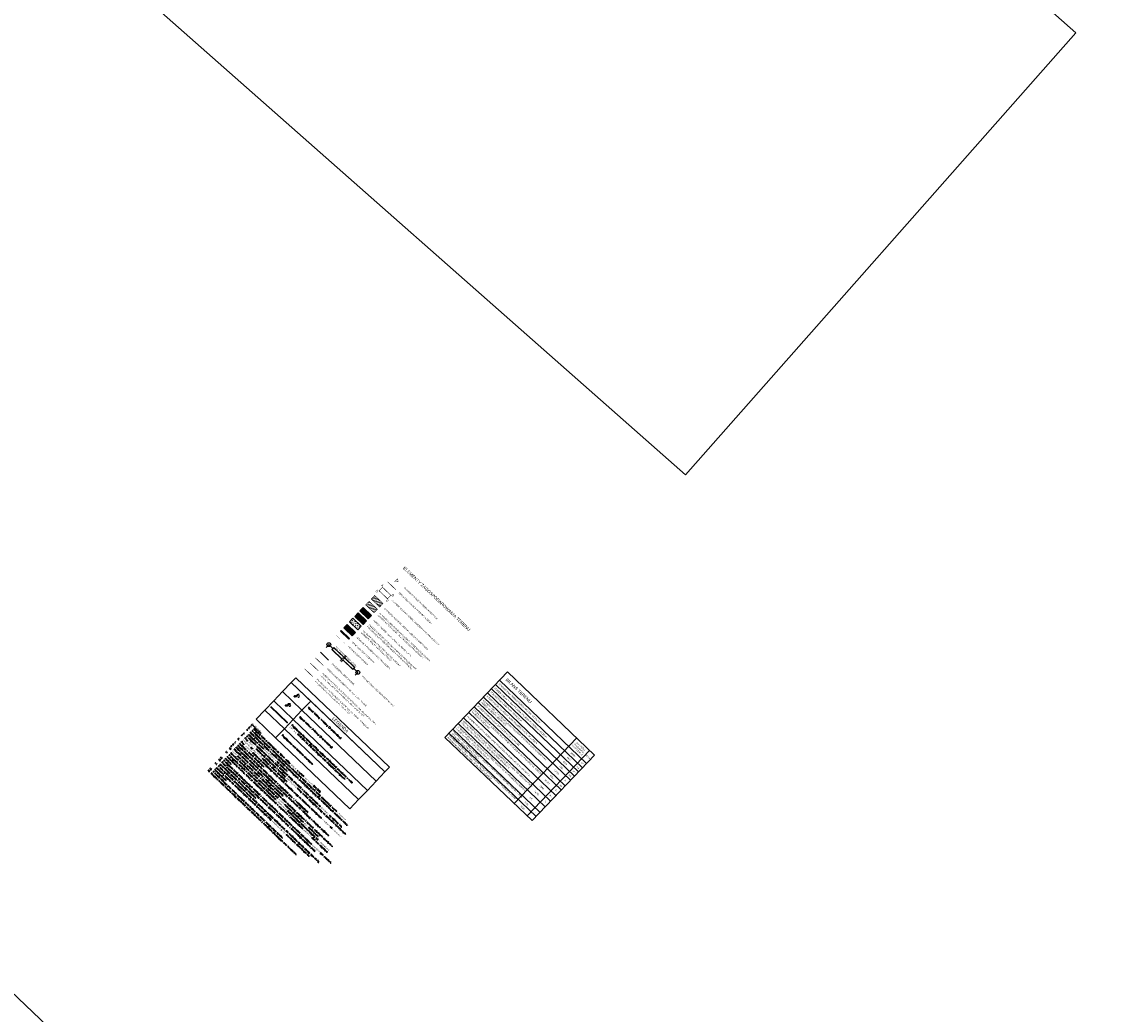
# Model space of a CAD drawing. Header units: metres. Extents: x 7426999 to 7429100, y 5539936 to 5541998.
# Tile 13 of 15: x 7427411 to 7427979, y 5540967 to 5541482. Entities that reach past the tile are written whole.
import ezdxf
from ezdxf.enums import TextEntityAlignment as Align
from ezdxf.lldxf.tags import DXFTag

# ---------------------------------------------------------------- set-up
doc = ezdxf.new("R2010")
doc.units = ezdxf.units.M
for name, pattern in [('DASHED', [0.75, 0.5, -0.25]), ('DASHED2', [0.375, 0.25, -0.125]), ('HIDDEN', [0.375, 0.25, -0.125])]:
    doc.linetypes.add(name, pattern=pattern)
doc.layers.get('0').update_dxf_attribs({"linetype": 'CONTINUOUS'})
for name, color, linetype, lineweight in [('__OPISY', 7, 'CONTINUOUS', 5), ('_arkusz', 250, 'CONTINUOUS', 18), ('_PZT_NAWIERZCHNIE_L', 7, 'CONTINUOUS', 9), ('A_boisko_L', 67, 'CONTINUOUS', 9), ('A_budynki istniejące_L', 252, 'CONTINUOUS', 70), ('A_drenaż', 6, 'DASHED', 9), ('A_granica terenu do wniosku o ULICP', 151, 'DASHED2', 40), ('A_mur oporowy', 2, 'CONTINUOUS', 9), ('A_ogrodzenie likwidacja', 1, 'KRZYZYKI', 20), ('A_teren podlegający przekształceniu', 1, 'DASHED2', 70), ('A_WYMIAROWANIE_drenaż', 4, 'CONTINUOUS', 0), ('E_gn_ogólne', 3, 'CONTINUOUS', 35), ('E_gn_typ', 1, 'CONTINUOUS', 25), ('E_kabel_nn', 1, 'eN_LINE', 35)]:
    doc.layers.add(name, color=color, linetype=linetype, lineweight=lineweight)
for name, color, linetype in [('__SANITARNE', 104, 'CONTINUOUS'), ('A_budynki istniejące_H', 252, 'CONTINUOUS'), ('A_inne obiekty infrastruktury boiska', 33, 'CONTINUOUS'), ('A_teren przekształcany na trawe naturalną', 170, 'CONTINUOUS'), ('PDF2_Images', 7, 'CONTINUOUS')]:
    doc.layers.add(name, color=color, linetype=linetype)
for name, color, linetype, lineweight, transparency in [('A_boisko_H', 67, 'CONTINUOUS', 9, 0.5), ('A_chodniki_H', 253, 'CONTINUOUS', 9, 0.3), ('A_tereny zielone', 63, 'CONTINUOUS', 9, 0.7)]:
    doc.layers.add(name, color=color, linetype=linetype, lineweight=lineweight, transparency=transparency)
for name, color, linetype, lineweight, true_color in [('A_ogrodzenie_projektowane', 7, 'DASHED2', 9, 0xed840c), ('A_piłkochwyty nowoprojektowane', 7, 'DASHED2', 9, 0x1384f3), ('A_piłkochwyty wymiana', 7, 'DASHED2', 9, 0xed84ff)]:
    doc.layers.add(name, color=color, linetype=linetype, lineweight=lineweight, true_color=true_color)
doc.styles.add('Arial', font='arial.ttf')
doc.styles.add('ARIAL 500', font='arial.ttf', dxfattribs={"height": 0.8})
doc.styles.add('GN_atrybuty', font='simplex.shx', dxfattribs={"width": 0.8})
doc.linetypes.add('eN_LINE', pattern='A,0.2,-0.2,["eN",Standard,S=0.1,R=0,X=-0.1,Y=-0.05],-0.2', length=0.6)
tags = doc.linetypes.add('KRZYZYKI', pattern='A,0,-5.08,["X",Standard,S=2.54,R=0,X=-2.54,Y=-1.27],-5.08', length=10.16).pattern_tags.tags
tags[6] = DXFTag(74, 10)
picture_1 = doc.add_image_def('image1.png', size_in_pixel=(7064, 4808))
pattern_1 = [(10.33289, (7427118.9615, 5541381.5784), (-0.1423725, 0.7808772), [])]

# ---------------------------------------------------------------- blocks, each defined once
blk = doc.blocks.new('*T8')
at = {"layer": '__OPISY', "color": 0, "linetype": 'ByBlock', "lineweight": -2, "transparency": 16777216}
for p, q in [((0, 0), (-32.45, -34)), ((0, 0), (45.28, -43.22)), ((-4.14, -4.34), (41.14, -47.56)), ((-10.36, -10.85), (34.93, -54.07)), ((-8.29, -8.68), (37, -51.9)), ((-6.21, -6.51), (39.07, -49.73)), ((-15.19, -15.91), (30.09, -59.14)), ((-12.43, -13.02), (32.85, -56.24)), ((-20.02, -20.98), (25.26, -64.2)), ((-17.26, -18.08), (28.02, -61.31)), ((-25.55, -26.76), (19.74, -69.99)), ((-22.79, -23.87), (22.5, -67.09)), ((-32.45, -34), (12.83, -77.22)), ((-30.38, -31.83), (14.9, -75.05)), ((-28.31, -29.66), (16.97, -72.88)), ((36.01, -34.37), (3.56, -68.37)), ((42.67, -40.73), (10.22, -74.73)), ((45.28, -43.22), (12.83, -77.22))]:
    blk.add_line(p, q, dxfattribs=at)
at = {"layer": '__OPISY', "transparency": 16777216, "char_height": 0.8, "width": 47.7825, "attachment_point": 4, "rotation": 316.3329, "style": 'ARIAL 500'}
for s, insert in [('{\\fCentury Gothic|b0|i0|c238|p34;POWIERZCHNIA ZABUDOWY ISTNIEJĄCA}', (-8.6, -10.46)), ('{\\fCentury Gothic|b0|i0|c238|p34;POWIERZCHNIA TERENU PRZEZNACZONEGO DO PRZEKSZTAŁCENIA}', (-6.53, -8.29)), ('{\\fCentury Gothic|b0|i0|c238|p34;POWIERZCHNIA TERENU OBJĘTA WNIOSKIEM O ULiCP}', (-4.46, -6.12)), ('{\\fCentury Gothic|b0|i0|c238|p34;WSKAŹNIK WIELKOŚCI POWIERZCHNI ZABUDOWY W STOSUNKU DO POWIERZCHNI TERENU OBJĘTEGO WNIOSKIEM}', (-13.09, -15.16)), ('{\\fCentury Gothic|b0|i0|c238|p34;POWIERZCHNIA ZABUDOWY (STAN PROJEKTOWANY) - BEZ ZMIAN}', (-10.67, -12.63)), ('{\\fCentury Gothic|b0|i0|c238|p34;UDZIAŁ POWIERZCHNI BIOLOGICZNIE CZYNNEJ W STOSUNKU DO POWIERZCHNI TERENU OBJĘTEGO WNIOSKIEM}', (-17.92, -20.22)), ('{\\fCentury Gothic|b0|i0|c238|p34;POWIERZCHNIA BIOLOGICZNIE CZYNNA (PBC) ŁĄCZNIE}', (-15.5, -17.69)), ('{\\fCentury Gothic|b0|i0|c238|p34;POWIERZCHNIA BOISKA TRENINGOWEGO PRZEZNACZONEGO DO PRZEKSZTAŁCENIA NA TRAWĘ SZTUCZNĄ - STAN PROJEKTOWANY }', (-26.2, -28.9)), ('{\\fCentury Gothic|b0|i0|c238|p34;UDZIAŁ POWIERZCHNI UTWARDZONEJ ORAZ POWIERZCHNI ELEMENTÓW TERENOWYCH W STOSUNKU DO POWIERZCHNI TERENU OBJĘTEGO WNIOSKIEM}', (-23.44, -26.01)), ('{\\fCentury Gothic|b0|i0|c238|p34;POWIERZCHNIA UTWARDZONA ORAZ POWIERZCHNIA ELEMENTÓW TERENOWYCH}', (-20.68, -23.11)), ('{\\fCentury Gothic|b0|i0|c238|p34;POWIERZCHNIA BOISKA I PARKINGU PRZEZNACZONA DO PRZEKSZTAŁCENIA NA TRAWĘ NATURALNĄ (WLICZONĄ DO PBC) - STAN PROJEKTOWANY }', (-30.69, -33.6)), ('{\\fCentury Gothic|b0|i0|c238|p34;POWIERZCHNIA BOISKA LIGOWEGO PRZEZNACZONEGO DO PRZEKSZTAŁCENIA NA TRAWĘ SZTUCZNĄ - STAN PROJEKTOWANY }', (-28.62, -31.43))]:
    blk.add_mtext(s, dxfattribs=dict(at, insert=insert))
at = {"layer": '__OPISY', "color": 0, "transparency": 16777216, "char_height": 0.8, "attachment_point": 5, "rotation": 316.3329, "style": 'ARIAL 500'}
for s, insert, width in [('{\\fCentury Gothic|b0|i0|c238|p34;\\W1;\\C256;WARTOŚCI OTRZYMANE W\\~PROJEKCIE}', (37.27, -39.72), 8.9118), ('8847', (32.09, -45.15), 8.9118), ('23583', (34.16, -42.98), 8.9118), ('{\\fCentury Gothic|b0|i0|c238|p34;\\W1;\\C256;JEDN.}', (41.91, -44.15), 3.3056), ('13.8%', (25.53, -52.02), 8.9118), ('3256', (27.95, -49.49), 8.9118), ('3256', (30.02, -47.32), 8.9118), ('{\\fCentury Gothic|b0|i0|c238|p34;\\W1;\\C256;m2}', (36.73, -49.57), 3.3056), ('{\\fCentury Gothic|b0|i0|c238|p34;\\W1;\\C256;m2}', (38.8, -47.4), 3.3056), ('40.3%', (20.7, -57.08), 8.9118), ('9509', (23.12, -54.55), 8.9118), ('{\\fCentury Gothic|b0|i0|c238|p34;\\W1;\\C256;%}', (30.17, -56.45), 3.3056), ('{\\fCentury Gothic|b0|i0|c238|p34;\\W1;\\C256;m2}', (32.59, -53.91), 3.3056), ('{\\fCentury Gothic|b0|i0|c238|p34;\\W1;\\C256;m2}', (34.66, -51.74), 3.3056), ('12.7%', (15.18, -62.87), 8.9118), ('2989', (17.94, -59.98), 8.9118), ('{\\fCentury Gothic|b0|i0|c238|p34;\\W1;\\C256;%}', (25.34, -61.51), 3.3056), ('{\\fCentury Gothic|b0|i0|c238|p34;\\W1;\\C256;m2}', (27.75, -58.98), 3.3056), ('7480', (10, -68.3), 8.9118), ('341', (12.41, -65.76), 8.9118), ('{\\fCentury Gothic|b0|i0|c238|p34;\\W1;\\C256;%}', (19.81, -67.3), 3.3056), ('{\\fCentury Gothic|b0|i0|c238|p34;\\W1;\\C256;m2}', (22.57, -64.4), 3.3056), ('1026', (7.93, -70.47), 8.9118), ('-', (14.63, -72.72), 3.3056), ('-', (17.05, -70.19), 3.3056)]:
    blk.add_mtext(s, dxfattribs=dict(at, insert=insert, width=width))
blk = doc.blocks.new('633_ORZEŁ MAPA DO CELÓW PROJEKTOWYCH1')
at = {"layer": 'PDF2_Images'}
image = blk.add_image(picture_1, insert=(0, 0), size_in_units=(35.32, 24.04), dxfattribs=at)
image.dxf.flags = 15
blk = doc.blocks.new('WYPUST KABLOWY')
blk.add_line((1.14, 1.71, -0.01), (0.17, 1.87, -0.01))
blk.add_circle((0, 0), 0.311)
blk.add_open_spline([(0.18, 0.25, 0.01), (0.39, 0.48, 0.03), (1.25, 0.93, -0.02), (0.06, 2.48, -0.02), (1.2, 2.99, 0.06), (1.45, 3.35)], degree=3, knots=[0.089127, 0.089127, 0.089127, 0.089127, 0.985087, 2.468947, 3.784731, 3.784731, 3.784731, 3.784731])
at = {"layer": 'E_gn_typ', "style": 'GN_atrybuty', "width": 0.9, "flags": 8}
blk.add_attdef('ILOŚĆ_ŻYŁ', text='', height=1.25, dxfattribs=at).set_placement((1.57, 1.42, -0.1), align=Align.MIDDLE_LEFT)

msp = doc.modelspace()

# ---------------------------------------------------------------- hatches: boundary and pattern name
at = {"layer": 'A_boisko_H'}
h = msp.add_hatch(dxfattribs=at)
h.set_pattern_fill('SITEWORK_GRASS', color=256, angle=9, pattern_type=2)
h.set_pattern_definition([(55.33289, (7427118.9615, 5541381.5784), (-0.1793669, 0.9837822), [0.1875, -1.2267136]), (10.33289, (7427118.9615, 5541381.5784), (-0.179367, 0.9837822), [0.1875, -0.8125]), (100.33289, (7427118.9615, 5541381.5784), (-0.9837822, -0.179367), [0.1875, -0.8125])])
h.paths.add_polyline_path([(7427583.351, 5541172.528), (7427587.692, 5541168.385), (7427585.957, 5541166.568), (7427581.617, 5541170.711)])
at = {"layer": 'A_budynki istniejące_H', "linetype": 'Continuous', "lineweight": 0, "ltscale": 0.2}
h = msp.add_hatch(dxfattribs=at)
h.set_pattern_fill('ANSI31', color=256, scale=0.25, angle=9)
h.set_pattern_definition(pattern_1)
h.paths.add_polyline_path([(7427594.642, 5541184.356), (7427598.982, 5541180.214), (7427597.248, 5541178.397), (7427592.908, 5541182.539)])
at = {"layer": 'A_chodniki_H'}
h = msp.add_hatch(dxfattribs=at)
h.set_pattern_fill('GENERAL_HEXAGON', color=256, scale=1.5, angle=-61.16637, pattern_type=2)
h.set_pattern_definition([(255.16652, (7427276.25563, 5541322.8011), (0.31393657, -0.0831419), [0.1875, -0.375]), (15.16652, (7427276.25563, 5541322.8011), (-0.08496528, 0.313448), [0.1875, -0.375]), (315.16652, (7427276.20763, 5541322.61985), (0.2289713, 0.2303061), [0.1875, -0.375])])
h.paths.add_polyline_path([(7427580.305, 5541169.337), (7427584.646, 5541165.194), (7427582.911, 5541163.377), (7427578.571, 5541167.52)])
at = {"layer": 'A_inne obiekty infrastruktury boiska', "linetype": 'Continuous', "lineweight": 0, "ltscale": 0.2}
h = msp.add_hatch(dxfattribs=at)
h.set_pattern_fill('ANSI31', color=256, scale=0.25, angle=9)
h.set_pattern_definition(pattern_1)
h.paths.add_polyline_path([(7427591.74, 5541181.316), (7427596.081, 5541177.174), (7427594.346, 5541175.357), (7427590.006, 5541179.5)])
at = {"layer": 'A_mur oporowy'}
h = msp.add_hatch(dxfattribs=at)
h.set_pattern_fill('ANSI31', color=256, scale=0.1, angle=-61.16637)
h.set_pattern_definition([(1.3328862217, (-1010534.01853, 9368323.30618), (-0.007385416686, 0.317414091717), [])])
h.paths.add_polyline_path([(7427577.239, 5541166.124), (7427581.579, 5541161.981), (7427581.277, 5541161.664), (7427576.937, 5541165.807)])
at = {"layer": 'A_teren przekształcany na trawe naturalną'}
h = msp.add_hatch(dxfattribs=at)
h.set_pattern_fill('ANSI31', color=256, scale=0.25, angle=9)
h.set_pattern_definition(pattern_1)
h.paths.add_polyline_path([(7427586.008, 5541175.311), (7427590.349, 5541171.169), (7427588.614, 5541169.352), (7427584.274, 5541173.494)])
at = {"layer": 'A_tereny zielone'}
h = msp.add_hatch(color=55, dxfattribs=at)
h.set_gradient(color1=(153, 155, 55), color2=(153, 155, 55))
h.paths.add_polyline_path([(7427586.008, 5541175.311), (7427590.349, 5541171.169), (7427588.614, 5541169.352), (7427584.274, 5541173.494)])
h = msp.add_hatch(color=55, dxfattribs=at)
h.set_gradient(color1=(153, 155, 55), color2=(153, 155, 55))
h.paths.add_polyline_path([(7427588.763, 5541178.197), (7427593.103, 5541174.054), (7427591.369, 5541172.237), (7427587.028, 5541176.38)])

# ---------------------------------------------------------------- linework, layer by layer
at = {"layer": '__OPISY', "const_width": 0.1}
for points in [[(7427606.592, 5541193.29), (7427606.96, 5541191.383), (7427605.038, 5541191.662)], [(7427606.469, 5541192.871), (7427606.71, 5541191.621), (7427605.45, 5541191.804)]]:
    msp.add_lwpolyline(points, close=True, dxfattribs=at)
at = {"layer": '__OPISY'}
for points in [[(7427586.008, 5541175.311), (7427590.349, 5541171.169), (7427588.614, 5541169.352), (7427584.274, 5541173.494)], [(7427588.763, 5541178.197), (7427593.103, 5541174.054), (7427591.369, 5541172.237), (7427587.028, 5541176.38)]]:
    msp.add_lwpolyline(points, close=True, dxfattribs=at)
at = {"layer": '__OPISY', "elevation": 0}
for points in [[(7427551.318, 5541139.199), (7427600.025, 5541092.707), (7427602.324, 5541095.115), (7427553.617, 5541141.608)], [(7427546.756, 5541134.419), (7427556.883, 5541124.753), (7427561.445, 5541129.532), (7427551.318, 5541139.199)], [(7427537.631, 5541124.86), (7427547.758, 5541115.193), (7427552.321, 5541119.973), (7427542.193, 5541129.639)], [(7427542.193, 5541129.639), (7427552.321, 5541119.973), (7427556.883, 5541124.753), (7427546.756, 5541134.419)], [(7427595.463, 5541087.927), (7427556.883, 5541124.753), (7427561.445, 5541129.532), (7427600.025, 5541092.707)], [(7427533.069, 5541120.08), (7427543.196, 5541110.414), (7427547.758, 5541115.193), (7427537.631, 5541124.86)], [(7427590.901, 5541083.147), (7427552.321, 5541119.973), (7427556.883, 5541124.753), (7427595.463, 5541087.927)], [(7427586.338, 5541078.368), (7427547.758, 5541115.193), (7427552.321, 5541119.973), (7427590.901, 5541083.147)], [(7427581.776, 5541073.588), (7427543.196, 5541110.414), (7427547.758, 5541115.193), (7427586.338, 5541078.368)]]:
    msp.add_lwpolyline(points, close=True, dxfattribs=at)
at = {"layer": '__SANITARNE'}
for p, q in [((7427569.503, 5541157.444), (7427570.848, 5541158.853)), ((7427570.848, 5541158.853), (7427572.967, 5541156.83)), ((7427585.942, 5541144.445), (7427583.824, 5541146.467)), ((7427584.597, 5541143.036), (7427585.942, 5541144.445))]:
    msp.add_line(p, q, dxfattribs=at)
for points in [[(7427577.663, 5541151.31), (7427572.449, 5541156.288), (7427573.484, 5541157.373), (7427578.699, 5541152.395)], [(7427577.732, 5541151.383), (7427572.59, 5541156.291), (7427573.488, 5541157.232), (7427578.63, 5541152.323)], [(7427578.091, 5541150.902), (7427583.306, 5541145.924), (7427584.342, 5541147.01), (7427579.127, 5541151.987)], [(7427578.16, 5541150.974), (7427583.303, 5541146.066), (7427584.2, 5541147.006), (7427579.058, 5541151.915)]]:
    msp.add_lwpolyline(points, dxfattribs=at)
at = {"layer": '__SANITARNE', "linetype": 'DASHED'}
for points in [[(7427579.515, 5541153.25), (7427576.758, 5541150.362)], [(7427579.943, 5541152.842), (7427577.186, 5541149.954)]]:
    msp.add_lwpolyline(points, dxfattribs=at)
at = {"layer": '__SANITARNE'}
for centre in [(7427570.848, 5541158.853), (7427585.942, 5541144.445)]:
    msp.add_circle(centre, 1, dxfattribs=at)
at = {"layer": '_arkusz'}
msp.add_lwpolyline([(7427601.289, 5541997.871), (7429100.423, 5540566.913), (7428498.118, 5539935.912), (7426998.984, 5541366.87)], close=True, dxfattribs=at)
at = {"layer": '_PZT_NAWIERZCHNIE_L'}
msp.add_lwpolyline([(7427580.305, 5541169.337), (7427584.646, 5541165.194), (7427582.911, 5541163.377), (7427578.571, 5541167.52)], close=True, dxfattribs=at)
at = {"layer": 'A_boisko_L'}
msp.add_lwpolyline([(7427583.351, 5541172.528), (7427587.692, 5541168.385), (7427585.957, 5541166.568), (7427581.617, 5541170.711)], close=True, dxfattribs=at)
at = {"layer": 'A_budynki istniejące_L', "ltscale": 0.2, "const_width": 0.3, "flags": 128}
msp.add_lwpolyline([(7427594.657, 5541184.372), (7427598.998, 5541180.23), (7427597.263, 5541178.413), (7427592.923, 5541182.555), (7427594.657, 5541184.372)], close=True, dxfattribs=at)
at = {"layer": 'A_drenaż', "ltscale": 3, "const_width": 0.06, "flags": 128}
msp.add_lwpolyline([(7427574.81, 5541163.579), (7427579.055, 5541159.527)], dxfattribs=at)
at = {"layer": 'A_granica terenu do wniosku o ULICP', "ltscale": 5, "const_width": 0.3, "flags": 128}
msp.add_lwpolyline([(7427598.73, 5541188.639), (7427603.07, 5541184.496), (7427601.335, 5541182.679), (7427596.995, 5541186.822), (7427598.73, 5541188.639)], close=True, dxfattribs=at)
at = {"layer": 'A_inne obiekty infrastruktury boiska', "ltscale": 0.2, "const_width": 0.3, "flags": 128}
msp.add_lwpolyline([(7427591.756, 5541181.333), (7427596.096, 5541177.19), (7427594.362, 5541175.373), (7427590.021, 5541179.516), (7427591.756, 5541181.333)], close=True, dxfattribs=at)
at = {"layer": 'A_mur oporowy'}
msp.add_lwpolyline([(7427577.239, 5541166.124), (7427581.579, 5541161.981), (7427581.277, 5541161.664), (7427576.937, 5541165.807)], close=True, dxfattribs=at)
at = {"layer": 'A_ogrodzenie likwidacja', "linetype": 'DASHED', "ltscale": 2, "const_width": 0.05, "elevation": 0}
msp.add_lwpolyline([(7427566.434, 5541154.944), (7427570.746, 5541150.828), (7427570.746, 5541150.828), (7427570.746, 5541150.828)], dxfattribs=at)
at = {"layer": 'A_ogrodzenie likwidacja', "linetype": 'KRZYZYKI', "ltscale": 0.25, "elevation": 0}
msp.add_lwpolyline([(7427566.434, 5541154.944), (7427570.746, 5541150.828), (7427570.746, 5541150.828), (7427570.746, 5541150.828)], dxfattribs=at)
at = {"layer": 'A_ogrodzenie_projektowane', "linetype": 'HIDDEN', "ltscale": 2, "const_width": 0.3, "flags": 128}
msp.add_lwpolyline([(7427563.799, 5541152.044), (7427568.044, 5541147.992)], dxfattribs=at)
at = {"layer": 'A_piłkochwyty nowoprojektowane', "linetype": 'HIDDEN', "ltscale": 2, "const_width": 0.3, "flags": 128}
msp.add_lwpolyline([(7427558.286, 5541146.268), (7427562.531, 5541142.216)], dxfattribs=at)
at = {"layer": 'A_piłkochwyty wymiana', "linetype": 'HIDDEN', "ltscale": 2, "const_width": 0.3, "flags": 128}
msp.add_lwpolyline([(7427561.161, 5541149.28), (7427565.406, 5541145.228)], dxfattribs=at)
at = {"layer": 'A_teren podlegający przekształceniu', "ltscale": 5, "const_width": 0.3}
msp.add_lwpolyline([(7427601.419, 5541191.456), (7427601.419, 5541191.456), (7427605.759, 5541187.313), (7427605.759, 5541187.313)], dxfattribs=at)
at = {"layer": 'E_kabel_nn', "ltscale": 5, "elevation": 0}
msp.add_lwpolyline([(7427540.555, 5541126.636), (7427549.25, 5541118.337), (7427549.25, 5541118.337), (7427549.25, 5541118.337)], dxfattribs=at)

# ---------------------------------------------------------------- block references
msp.add_blockref('*T8', (7427663.598, 5541144.654))
at = {"layer": 'A_WYMIAROWANIE_drenaż', "xscale": 12.74645746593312, "yscale": 12.74645746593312, "zscale": 12.74645746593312, "rotation": 138.5684207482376}
msp.add_blockref('633_ORZEŁ MAPA DO CELÓW PROJEKTOWYCH1', (7427958.927, 5541476.762), dxfattribs=at)
at = {"layer": 'E_gn_ogólne'}
ref = msp.add_blockref('WYPUST KABLOWY', (7427553.222, 5541131.981, 0), dxfattribs=dict(at, xscale=0.6599999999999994, yscale=0.6599999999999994, zscale=0.006600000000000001, rotation=316.408893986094))
ref.add_attrib('ILOŚĆ_ŻYŁ', '3', dxfattribs={"layer": 'E_gn_typ', "height": 0.9, "rotation": 316.4089, "style": 'GN_atrybuty', "width": 0.9, "flags": 8}).set_placement((7427554.98, 5541132.056, 0), align=Align.MIDDLE_LEFT)
ref = msp.add_blockref('WYPUST KABLOWY', (7427548.659, 5541127.201, 0), dxfattribs=dict(at, xscale=0.6599999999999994, yscale=0.6599999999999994, zscale=0.006600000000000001, rotation=316.408893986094))
ref.add_attrib('ILOŚĆ_ŻYŁ', '5', dxfattribs={"layer": 'E_gn_typ', "height": 0.9, "rotation": 316.4089, "style": 'GN_atrybuty', "width": 0.9, "flags": 8}).set_placement((7427550.418, 5541127.277, 0), align=Align.MIDDLE_LEFT)

# ---------------------------------------------------------------- texts
at = {"layer": '__OPISY', "style": 'ARIAL 500'}
msp.add_text('LEGENDA', height=1.6, rotation=316.33288, dxfattribs=at).set_placement((7427576.821, 5541117.157, 0), align=Align.MIDDLE_CENTER)
at = {"layer": '__OPISY', "char_height": 1.6, "attachment_point": 1, "rotation": 316.33289, "style": 'ARIAL 500'}
for s, insert in [('{\\fArial|b0|i0|c238|p39;ELEMENTY ZAGOSPODAROWANIA TERENU}', (7427610.341, 5541199.577)), ('{\\fArial|b0|i0|c238|p39;BILANS TERENU}', (7427663.641, 5541141.627))]:
    msp.add_mtext_dynamic_manual_height_columns(s, width=51.72448, gutter_width=12.5, heights=[0], dxfattribs=dict(at, insert=insert))
at = {"layer": '__OPISY', "char_height": 0.8, "attachment_point": 1, "rotation": 316.33289, "style": 'ARIAL 500'}
for s, insert, width in [('TEREN PODLEGAJĄCY PRZEKSZTAŁCENIU', (7427607.518, 5541186.202), 50), ('ISTNIEJĄCY WJAZD NA TEREN INWESTYCJI', (7427610.34, 5541188.806), 50), ('\\A1;A-S POWIERZCHNIA TERENU OBJĘTEGO WNIOSKIEM O ULICP', (7427604.002, 5541182.166), 43.59689), ('\\PISTNIEJĄCE ZABUDOWANIA NA DZIAŁCE STANOWIĄCE ELEMENTY INFRASTRUKTURY BOISK - BEZ INGERENCjI PROJEkTOWEJ', (7427598.495, 5541176.396), 45.40362), ('\\PISTNIEJĄCY BUDYNEK - BEZ INGERENCJI PROJEKTOWEJ', (7427600.928, 5541178.945), 50), ('OBSZAR ISTNIEJĄCEGO BOISKA I PARKINGU PRZEZNACZONY POD ZMIANĘ NA TEREN POROŚNIETY TRAWĄ NATURALNĄ', (7427591.994, 5541169.586), 34.8959), ('\\PTERENY ZIELONE - powierzchnia biologicznie czynna ', (7427595.122, 5541172.863), 50), ('TEREN PRZEZNACZONY POD BUDOWĘ BOISKA Z NAWIERZCHNIĄ ZE SZTUCZNEJ TRAWY', (7427588.948, 5541166.394), 31.98064), ('PROJEKTOWANY DRENAŻ', (7427581.204, 5541158.281), 50), ('ISTNIEJĄCY MUR OPOROWY', (7427583.311, 5541160.488), 50), ('\\PISTNIEJĄCA POWIERZCHNIA UTWARDZONA', (7427586.618, 5541163.954), 44.88601), ('OGRODZENIE PROJEKTOWANE, wys. 2,20m - 23,1mb', (7427570.193, 5541146.746), 50), ('OGRODZENIE LIKWIDOWANE', (7427572.753, 5541149.311), 50), ('PIŁKOCHYWTY NOWOPROJEKTOWANE wys. 6m, 148mb - szczegółowy opis piłkochwytów został zawarty w opisie do PZT ', (7427564.93, 5541141.232), 38.39013), ('PIŁKOCHYWTY PRZEZNACZONE DO WYMIANY, wys. docelowa 6m, 76mb - szczegółowy zakres wymiany opisany został w opisie do PZT', (7427567.805, 5541144.243), 38.47252), ('PROJEKTOWANY ZBIORNIK RETENCYJNY', (7427588.459, 5541142.735), 50)]:
    msp.add_mtext(s, dxfattribs=dict(at, insert=insert, width=width))
at = {"layer": '__OPISY', "linetype": 'Continuous', "ltscale": 2, "char_height": 0.8, "rotation": 316.33289, "style": 'ARIAL 500'}
for s, insert, width, attachment_point in [('{\\Fsimplex|c238;\\Q0;\\W1;Wypust kablowy 1-fazowy (3-przewodowy)}', (7427560.177, 5541126.176, 0), 51.93424, 4), ('{\\LUwagi ogólne:\\P\\pi-2.4,l2.4,t2.4;\\A1;\\Fsimplex|c0;\\l1.^IWszystkie kable o przekrojach do 10mm\\fISOCPEUR|b0|i0|c238|p34;²\\Fsimplex|c0; należy układać w rurach osłonowych DVK/SRS.\\P2.^IW miejscach skrzyżowań z istniejącą/projektowaną infrastrukturą kable elektryczne należy zabezpieczyć rurami osłonowymi.\\P3.^IKable elektryczne będące w pobliżu elementów konstrukcyjnych, przebiegające powyżej stóp fundamentowych dodatkowo należy zabezpieczyć rurami dwupołówkowymi lub stalowymi.\\P4.^IW miejscach występowania krzewów, kable elektryczne należy prowadzić w rurach ochronnych na głębokości co najmniej 1m.\\P5.^IPrzy układaniu okablowania elektrycznego i kanalizacji słaboprądowej należy zwrócić szczególną uwagę na zachowanie normatywnych odległości od pozostałych instalacji w terenie zewnętrznym.\\P6.^IPrzy układaniu okablowania elektrycznego należy zwrócić szczególną uwagę na zachowanie normatywnych odległości od pozostałych instalacji w terenie zewnętrznym.\\P7.^IWejścia okablowania do budynku należy wykonywać w przepustach gazo - i wodoszczelnych.\\P8.^IPrzed montażem okablowania oraz poszczególnych urządzeń należy zweryfikować dtr i lokalizację z niniejszym projektem.\\P9.^IWszystkie elementy montować zgodnie z wytycznymi producenta.\\P10.^ICałość prac należy wykonać zgodnie z obowiązującymi zasadami sztuki budowlanej, przepisami i normami, wytycznymi zawartymi w Warunkach Technicznych oraz przez uprawnione podmioty pod ścisłym nadzorem przedstawicieli służb technicznych. \\P11.^IW przypadku odkrycia w trakcie robót ziemnych infrastruktury słaboprądowej (kabli/kanalizacji telekomunikacyjnej lub słaboprądowej) nienaniesionej na plany, należy je zabezpieczyć lub przebudować w uzgodnieniu z przedstawicielem właściciela sieci oraz inspektora nadzoru.\\P12.^IW miejscach kolizji przebudowywanych instalacji z innymi urządzeniami, roboty budowlane prowadzić pod nadzorem właścicieli tych urządzeń. \\P13.^IPrzed przystąpieniem do robót zanikowych należy sprawdzić zgodność wykonanych prac z dokumentacją projektową przez uprawnionego geodetę i branżowego inspektora.\\P14.^IW celu ograniczenia zanieczyszczeń murawy boiska sportowego podczas realizacji prac, dla możliwoścu dojazdu sprzęty typu dzwig, podnośnik, koparka itd. konieczne będzie wykonanie tymczasowych dróg modułowych z płyt drewnianych, aluminiowych lub kompozytowych.\\P15.^IW trakcie realizacji prac należy wygrodzić teren budowy oraz obszar zasięgu pracy sprzętu.\\P16.^IWszystkie kwestie wizualne należy potwierdzić przed zamówieniem z Architektem prowadzącym oraz Inwestorem.}', (7427531.265, 5541118.191, 0), 68.223, 1), ('{\\Q0;\\W1;\\Fsimplex|c0;Wypust kablowy 3-fazowy (5-przewodowy)}', (7427555.614, 5541121.396, 0), 51.93424, 4), ('\\A1;{\\Q0;\\W1;\\Fsimplex|c0;Projektowana linia kablowa niskiego napięcia nN (Inwestor) prowadzona w rurze osłonowej %%C110 DVK lub SRS pod drogami oraz miejscami parkingowymi }', (7427551.052, 5541116.616, 0), 51.93424, 4), ('{\\Fsimplex|c238;\\Q0;\\W1;Projektowana rura ochronna utwardzona}', (7427546.49, 5541111.837, 0), 51.93424, 4)]:
    msp.add_mtext(s, dxfattribs=dict(at, insert=insert, width=width, attachment_point=attachment_point))
at = {"layer": '__SANITARNE', "lineweight": 30, "ltscale": 7, "style": 'ARIAL 500'}
msp.add_text('ZB1 V=200m3 ∅1600 L=100m', height=0.8, rotation=316.29771, dxfattribs=at).set_placement((7427574.097, 5541157.609))
at = {"layer": 'A_granica terenu do wniosku o ULICP', "ltscale": 0.1, "char_height": 1.25, "attachment_point": 5, "rotation": 316.33289, "style": 'Arial'}
for s, insert in [('D', (7427595.837, 5541186.657)), ('A', (7427598.622, 5541189.574)), ('C', (7427601.333, 5541181.604)), ('B', (7427604.118, 5541184.522))]:
    msp.add_mtext_dynamic_manual_height_columns(s, width=13.77081, gutter_width=12.5, heights=[0], dxfattribs=dict(at, insert=insert))

doc.saveas('drawing.dxf')
